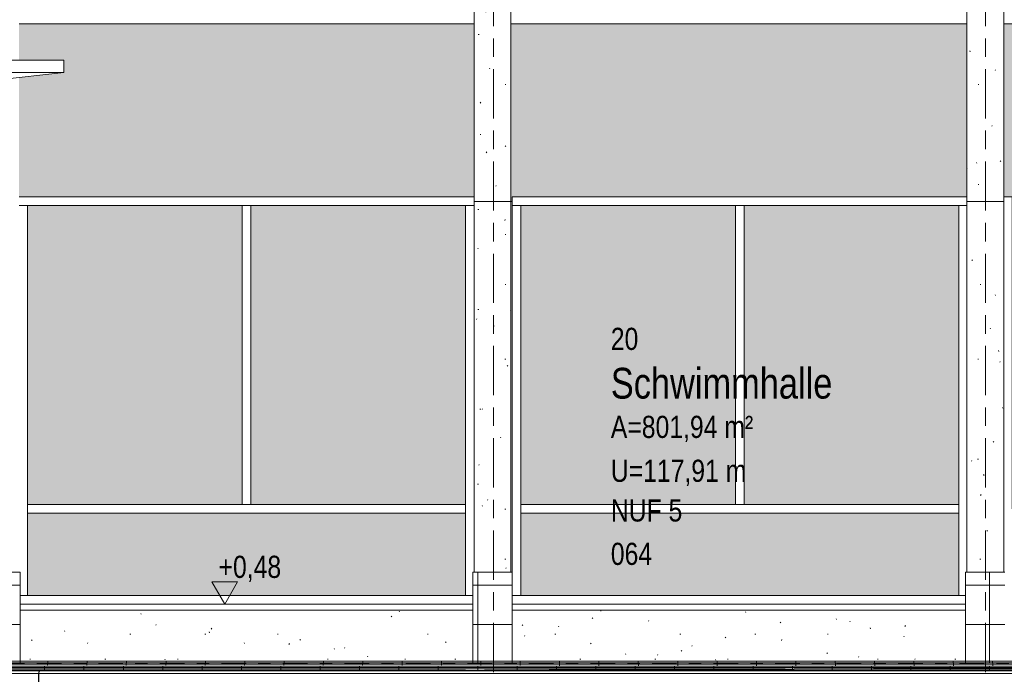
# Model space of a CAD drawing. Header units: metres. Extents: x -32 to 170, y -15 to 869.
# Tile 21 of 66: x -11.87 to -3.87, y -2.89 to 2.43. Entities that reach past the tile are written whole.
import ezdxf

# ---------------------------------------------------------------- set-up
doc = ezdxf.new("R2010")
doc.units = ezdxf.units.M
doc.linetypes.add('_Ebene_', pattern=[0.4, 0.2, -0.1, 0, -0.1])
doc.linetypes.add('_Rasterlinie_', pattern=[0.75, 0.4, -0.1, 0.15, -0.1])
for name, color, linetype, lineweight in [('A_Ebenen', 130, 'Continuous', 5), ('A_Fassade', 113, 'Continuous', 5), ('A_Geschossdecken', 7, 'Continuous', 5), ('A_Geschossdecken_Oberflächenschraffur', 7, 'Continuous', 5), ('A_Hoehenkoten', 124, 'Continuous', 5), ('A_Raster', 128, 'Continuous', 5), ('A_Raum-Txt', 16, 'Continuous', 5), ('A_Stuetze-Gr', 151, 'Continuous', 5), ('A_Wand', 244, 'Continuous', 5), ('A_Wände_Oberflächenschraffur', 244, 'Continuous', 5), ('Allgemeines Modell', 7, 'Continuous', 5)]:
    doc.layers.add(name, color=color, linetype=linetype, lineweight=lineweight)
doc.styles.add('Arial', font='arial.ttf', dxfattribs={"width": 0.8, "height": 0.18})
doc.styles.add('Arial_B', font='txt', dxfattribs={"width": 0.8, "height": 0.25})
pattern_1 = [(0, (-9.746, 18.958), (0.813, 0.203), [0.007, -0.603, 0.007, -0.603, -3.251]), (0, (-9.746, 18.958), (0.813, 0.203), [-1.219, 0.007, -1.212, 0.007, -0.603, -1.422]), (0, (-9.746, 18.958), (0.813, 0.203), [-3.048, 0.007, -0.4, 0.007, -1.009]), (120, (-9.441, 19.06), (-0.5823032, 0.6025787), [0.007, -0.603, 0.007, -0.603, -3.251]), (120, (-9.441, 19.06), (-0.5823032, 0.6025787), [-1.219, 0.007, -1.212, 0.007, -0.603, -1.422]), (120, (-9.441, 19.06), (-0.5823032, 0.6025787), [-3.048, 0.007, -0.4, 0.007, -1.009]), (240, (-9.34, 19.466), (-0.2306968, -0.8055787), [0.007, -0.603, 0.007, -0.603, -3.251]), (240, (-9.34, 19.466), (-0.2306968, -0.8055787), [-1.219, 0.007, -1.212, 0.007, -0.603, -1.422]), (240, (-9.34, 19.466), (-0.2306968, -0.8055787), [-3.048, 0.007, -0.4, 0.007, -1.009])]
pattern_2 = [(0, (-9.746, 18.958), (0, 0.32), []), (90, (-9.746, 18.958), (-0.32, 2e-17), [])]
pattern_3 = [(359.998, (-9.747, -3.382), (4.19e-07, 0.012), []), (90, (-9.747, -3.382), (-0.32, 2e-17), [])]
pattern_4 = [(0, (-9.746, -3.379), (0, 0.012), []), (90, (-9.746, -3.379), (-0.32, 2e-17), [])]

# ---------------------------------------------------------------- blocks, each defined once
blk = doc.blocks.new('Rectangular Mullion - 70mm x 160mm-V22-A')
at = {"layer": 'A_Fassade', "color": 250, "lineweight": 9}
for p, q in [((-3.8717, 0.9929), (-3.8017, 0.9929)), ((-3.8017, 0.9929), (-3.8017, -1.5421))]:
    blk.add_line(p, q, dxfattribs=at)
blk = doc.blocks.new('System Panel - Solid-8069820-A')
at = {"layer": 'A_Fassade', "lineweight": 9}
blk.add_hatch(color=10, dxfattribs=at).paths.add_polyline_path([(1.2461, -2.2451), (3.7666, -2.2451), (3.7666, -1.5771), (0.2066, -1.5771), (0.2066, -2.2451), (0.3229, -2.2451)], flags=0)
blk = doc.blocks.new('System Panel - Glazed center-8069937-A')
at = {"layer": 'A_Fassade', "lineweight": 9}
blk.add_hatch(color=10, dxfattribs=at).paths.add_polyline_path([(-5.9805, -1.5071), (-4.2355, -1.5071), (-4.2355, 0.9229), (-5.9805, 0.9229), (-5.9805, 0.5275)], flags=0)
blk = doc.blocks.new('Rectangular Mullion - 70mm x 160mm-8069822-A')
at = {"layer": 'A_Fassade', "color": 250, "lineweight": 9}
for p, q in [((0.1366, 0.9229), (0.1366, 0.9929)), ((1.9866, 0.9929), (0.1366, 0.9929)), ((1.9866, 0.9229), (0.1366, 0.9229))]:
    blk.add_line(p, q, dxfattribs=at)
blk = doc.blocks.new('Rectangular Mullion - 70mm x 160mm-V25-A')
at = {"layer": 'A_Fassade', "color": 250, "lineweight": 9}
for p, q in [((-4.1717, 0.9929), (-6.0155, 0.9929)), ((-4.1717, 0.9229), (-6.0155, 0.9229))]:
    blk.add_line(p, q, dxfattribs=at)
blk = doc.blocks.new('Rectangular Mullion - 70mm x 160mm-V26-A')
at = {"layer": 'A_Fassade', "color": 250, "lineweight": 9}
for p, q in [((-7.8655, -2.3151), (-7.8655, -2.2451)), ((-7.8655, -2.2451), (-6.0155, -2.2451))]:
    blk.add_line(p, q, dxfattribs=at)
blk = doc.blocks.new('Rectangular Mullion - 70mm x 160mm-V27-A')
at = {"layer": 'A_Fassade', "color": 250, "lineweight": 9}
for p, q in [((-7.8655, -1.5421), (-7.8655, -2.2451)), ((-7.7955, -1.5421), (-7.7955, -2.2451)), ((-7.7955, -2.2451), (-7.8655, -2.2451))]:
    blk.add_line(p, q, dxfattribs=at)
blk = doc.blocks.new('Rectangular Mullion - 70mm x 160mm-8069826-A')
at = {"layer": 'A_Fassade', "color": 250, "lineweight": 9}
for p, q in [((0.1366, 0.9229), (0.2066, 0.9229)), ((0.1366, 0.9229), (0.1366, -1.5421)), ((0.2066, 0.9229), (0.2066, -1.5421))]:
    blk.add_line(p, q, dxfattribs=at)
blk = doc.blocks.new('Rectangular Mullion - 70mm x 160mm-V28-A')
at = {"layer": 'A_Fassade', "color": 250, "lineweight": 9}
for p, q in [((-4.2355, 0.9229), (-4.1717, 0.9229)), ((-4.2355, -1.5421), (-4.2355, 0.9229))]:
    blk.add_line(p, q, dxfattribs=at)
blk = doc.blocks.new('Rectangular Mullion - 70mm x 160mm-V29-A')
at = {"layer": 'A_Fassade', "color": 250, "lineweight": 9}
for p, q in [((-4.2355, -2.2451), (-4.2355, -1.5421)), ((-4.1817, -2.2451), (-4.2355, -2.2451))]:
    blk.add_line(p, q, dxfattribs=at)
blk = doc.blocks.new('Rectangular Mullion - 70mm x 160mm-8069829-A')
at = {"layer": 'A_Fassade', "color": 250, "lineweight": 9}
for p, q in [((0.2066, -1.5771), (0.2066, -1.5071)), ((1.9866, -1.5071), (0.2066, -1.5071)), ((1.9866, -1.5771), (0.2066, -1.5771))]:
    blk.add_line(p, q, dxfattribs=at)
blk = doc.blocks.new('Rectangular Mullion - 70mm x 160mm-8069830-A')
at = {"layer": 'A_Fassade', "color": 250, "lineweight": 9}
for p, q in [((1.9516, 0.9229), (2.0216, 0.9229)), ((1.9516, 0.9229), (1.9516, -1.5071)), ((2.0216, 0.9229), (2.0216, -1.5071)), ((2.0216, -1.5071), (1.9516, -1.5071))]:
    blk.add_line(p, q, dxfattribs=at)
blk = doc.blocks.new('Rectangular Mullion - 70mm x 160mm-V30-A')
at = {"layer": 'A_Fassade', "color": 250, "lineweight": 9}
blk.add_line((-6.0155, -2.2451), (-4.1817, -2.2451), dxfattribs=at)
blk = doc.blocks.new('Rectangular Mullion - 70mm x 160mm-8069832-A')
at = {"layer": 'A_Fassade', "color": 250, "lineweight": 9}
for p, q in [((3.7666, -1.5071), (1.9866, -1.5071)), ((3.7666, -1.5071), (3.7666, -1.5771)), ((3.7666, -1.5771), (1.9866, -1.5771))]:
    blk.add_line(p, q, dxfattribs=at)
blk = doc.blocks.new('Rectangular Mullion - 70mm x 160mm-V31-A')
at = {"layer": 'A_Fassade', "color": 250, "lineweight": 9}
for p, q in [((-10.0266, 0.9929), (-11.8745, 0.9929)), ((-10.0266, 0.9229), (-11.8745, 0.9229))]:
    blk.add_line(p, q, dxfattribs=at)
blk = doc.blocks.new('Rectangular Mullion - 70mm x 160mm-V32-A')
at = {"layer": 'A_Fassade', "color": 250, "lineweight": 9}
for p, q in [((-8.1766, 0.9929), (-10.0266, 0.9929)), ((-8.1766, 0.9229), (-10.0266, 0.9229))]:
    blk.add_line(p, q, dxfattribs=at)
blk = doc.blocks.new('Rectangular Mullion - 70mm x 160mm-V33-A')
at = {"layer": 'A_Fassade', "color": 250, "lineweight": 9}
blk.add_line((-11.8645, -2.2451), (-10.0266, -2.2451), dxfattribs=at)
blk = doc.blocks.new('Rectangular Mullion - 70mm x 160mm-V34-A')
at = {"layer": 'A_Fassade', "color": 250, "lineweight": 9}
for p, q in [((-11.8066, -1.5421), (-11.8066, -2.2451)), ((-11.8066, -2.2451), (-11.8645, -2.2451))]:
    blk.add_line(p, q, dxfattribs=at)
blk = doc.blocks.new('Rectangular Mullion - 70mm x 160mm-V35-A')
at = {"layer": 'A_Fassade', "color": 250, "lineweight": 9}
for p, q in [((-11.8745, 0.9229), (-11.8066, 0.9229)), ((-11.8066, 0.9229), (-11.8066, -1.5421))]:
    blk.add_line(p, q, dxfattribs=at)
blk = doc.blocks.new('Rectangular Mullion - 70mm x 160mm-V36-A')
at = {"layer": 'A_Fassade', "color": 250, "lineweight": 9}
for p, q in [((-8.2466, 0.9229), (-8.1766, 0.9229)), ((-8.2466, -1.5421), (-8.2466, 0.9229))]:
    blk.add_line(p, q, dxfattribs=at)
blk = doc.blocks.new('Rectangular Mullion - 70mm x 160mm-V37-A')
at = {"layer": 'A_Fassade', "color": 250, "lineweight": 9}
for p, q in [((-8.2466, -2.2451), (-8.2466, -1.5421)), ((-8.1866, -2.2451), (-8.2466, -2.2451))]:
    blk.add_line(p, q, dxfattribs=at)
blk = doc.blocks.new('Rectangular Mullion - 70mm x 160mm-V38-A')
at = {"layer": 'A_Fassade', "color": 250, "lineweight": 9}
blk.add_line((-10.0266, -2.2451), (-8.1866, -2.2451), dxfattribs=at)
blk = doc.blocks.new('Floors 1 - Floors 1-8100432-A')
at = {"layer": 'A_Geschossdecken', "color": 250, "lineweight": 9}
for p, q in [((-11.7036, -2.859), (-12.4973, -2.859)), ((-12.4852, -2.8801), (-11.7154, -2.8801)), ((-11.7154, -2.8801), (-11.7152, -2.8801)), ((-11.7152, -2.8801), (0.2563, -2.8801)), ((-11.7034, -2.859), (-11.7036, -2.859)), ((0.2444, -2.859), (-11.7034, -2.859))]:
    blk.add_line(p, q, dxfattribs=at)
for points in [[(-11.7154, -2.8801), (-11.7154, -2.8778), (-11.7149, -2.8733), (-11.7126, -2.8668), (-11.7101, -2.863), (-11.7086, -2.8613)], [(-11.7152, -2.8801), (-11.7152, -2.8778), (-11.7147, -2.8733), (-11.7124, -2.8668), (-11.7099, -2.863), (-11.7084, -2.8613)], [(-11.7044, -2.859), (-11.7041, -2.859), (-11.7039, -2.859), (-11.7036, -2.859)], [(-11.7036, -2.859), (-11.7033, -2.859), (-11.703, -2.859), (-11.7028, -2.859)], [(-11.7034, -2.859), (-11.7031, -2.859), (-11.7029, -2.859), (-11.7026, -2.859)]]:
    blk.add_open_spline(points, degree=3, dxfattribs=at)
for points, knots in [([(-11.7086, -2.8613), (-11.7082, -2.8609), (-11.7076, -2.8603), (-11.7067, -2.8598), (-11.7062, -2.8595), (-11.706, -2.8594)], [0, 0, 0, 0, 0.1666667, 0.25, 0.3333333, 0.3333333, 0.3333333, 0.3333333]), ([(-11.7084, -2.8613), (-11.708, -2.8609), (-11.7074, -2.8603), (-11.7065, -2.8598), (-11.7058, -2.8594), (-11.705, -2.8592), (-11.7042, -2.859), (-11.7037, -2.859), (-11.7034, -2.859)], [0, 0, 0, 0, 0.1666667, 0.25, 0.3333333, 0.4166667, 0.5, 0.5833333, 0.5833333, 0.5833333, 0.5833333])]:
    blk.add_open_spline(points, degree=3, knots=knots, dxfattribs=at)
blk = doc.blocks.new('Allgemeines Modell 1 - Allgemeines Modell 1-8102343-A')
at = {"layer": 'Allgemeines Modell', "color": 250, "lineweight": 9}
for p, q in [((-14.7435, 4.1434), (-15.1979, 1.0249)), ((-14.8004, 1.0249), (-14.4976, 4.1434)), ((-14.4976, 4.1434), (-14.7435, 4.1434)), ((-16.0828, 3.1526), (-16.3828, 3.1526)), ((-16.3828, 3.1526), (-16.1661, 1.0247)), ((-15.7675, 1.0249), (-16.0828, 3.1526)), ((-17.5003, 2.1049), (-16.2761, 2.1049)), ((-17.5003, 2.0049), (-17.5003, 2.1049)), ((-15.9275, 2.1049), (-15.0405, 2.1049)), ((-14.6955, 2.1049), (-11.5103, 2.1049)), ((-11.5103, 2.1049), (-11.5103, 2.0049)), ((-16.2659, 2.0049), (-17.5003, 2.0049)), ((-16.2472, 1.8209), (-17.5003, 2.0049)), ((-17.5003, 2.0049), (-16.2659, 2.0049)), ((-15.0551, 2.0049), (-15.9127, 2.0049)), ((-15.9127, 2.0049), (-15.0551, 2.0049)), ((-11.5103, 2.0049), (-14.7052, 2.0049)), ((-14.7052, 2.0049), (-11.5103, 2.0049)), ((-14.6566, 1.6549), (-11.5103, 2.0049)), ((-15.1166, 1.6549), (-15.8774, 1.7666)), ((-15.1061, 1.6549), (-15.1166, 1.6549)), ((-14.6566, 1.6549), (-14.7392, 1.6549)), ((-16.1621, 0.9851), (-16.1153, 0.5249)), ((-15.6934, 0.5248), (-15.7615, 0.9849)), ((-15.2038, 0.9849), (-15.2708, 0.5249)), ((-14.8489, 0.5249), (-14.8043, 0.9849)), ((-16.1122, 0.4949), (-16.0745, 0.1249)), ((-15.6341, 0.1249), (-15.6889, 0.4949)), ((-15.2752, 0.4949), (-15.3291, 0.1249)), ((-14.8878, 0.1249), (-14.8518, 0.4949)), ((-17.4766, 0.1249), (-12.2332, 0.1249)), ((-17.4766, 0.0249), (-17.4766, 0.1249)), ((-12.2332, 0.1249), (-12.2332, 0.0249)), ((-12.2332, 0.0249), (-17.4766, 0.0249)), ((-17.4766, 0.0249), (-12.2332, 0.0249)), ((-17.4766, 0.0249), (-15.1337, -0.3551)), ((-15.0837, -0.3551), (-12.2332, 0.0249)), ((-16.0406, -0.208), (-15.8467, -2.1132)), ((-15.4897, -0.8493), (-15.5735, -0.2838)), ((-15.3929, -0.3131), (-15.4711, -0.8493)), ((-15.0837, -0.3551), (-15.1337, -0.3551)), ((-15.1051, -2.1132), (-14.9324, -0.3349)), ((-15.4711, -0.8493), (-15.4897, -0.8493))]:
    blk.add_line(p, q, dxfattribs=at)
blk = doc.blocks.new('FP_72-A')
at = {"layer": 'A_Geschossdecken_Oberflächenschraffur', "color": 9}
for p, q in [((-14.0569, -2.7795), (-3.0829, -2.7796)), ((-14.0569, -2.7795), (-3.0829, -2.7796)), ((-14.0569, -2.7917), (-1.0117, -2.7919)), ((-14.0569, -2.7917), (-1.0117, -2.7919)), ((-11.6435, -2.8132), (-11.64, -2.778)), ((-11.6435, -2.8132), (-11.64, -2.778)), ((-11.3233, -2.8132), (-11.3201, -2.778)), ((-11.3233, -2.8132), (-11.3201, -2.778)), ((-11.0031, -2.8133), (-11.0002, -2.778)), ((-11.0031, -2.8133), (-11.0002, -2.778)), ((-10.6829, -2.8133), (-10.6803, -2.778)), ((-10.6829, -2.8133), (-10.6803, -2.778)), ((-10.3628, -2.8133), (-10.3604, -2.778)), ((-10.3628, -2.8133), (-10.3604, -2.778)), ((-10.0426, -2.8133), (-10.0405, -2.778)), ((-10.0426, -2.8133), (-10.0405, -2.778)), ((-9.7224, -2.8133), (-9.7206, -2.778)), ((-9.7224, -2.8133), (-9.7206, -2.778)), ((-9.4023, -2.8133), (-9.4007, -2.778)), ((-9.4023, -2.8133), (-9.4007, -2.778)), ((-9.0821, -2.8133), (-9.0808, -2.778)), ((-9.0821, -2.8133), (-9.0808, -2.778)), ((-8.7619, -2.8133), (-8.7609, -2.778)), ((-8.7619, -2.8133), (-8.7609, -2.778)), ((-8.4417, -2.8133), (-8.441, -2.778)), ((-8.4417, -2.8133), (-8.441, -2.778)), ((-8.1216, -2.8133), (-8.1211, -2.779)), ((-8.1216, -2.8133), (-8.1211, -2.779)), ((-7.8014, -2.8133), (-7.8011, -2.7781)), ((-7.8014, -2.8133), (-7.8011, -2.7781)), ((-7.4812, -2.8134), (-7.4812, -2.7781)), ((-7.4812, -2.8134), (-7.4812, -2.7781)), ((-7.1611, -2.8134), (-7.1613, -2.7781)), ((-7.1611, -2.8134), (-7.1613, -2.7781)), ((-6.8409, -2.8134), (-6.8414, -2.7781)), ((-6.8409, -2.8134), (-6.8414, -2.7781)), ((-6.5207, -2.8134), (-6.5215, -2.7781)), ((-6.5207, -2.8134), (-6.5215, -2.7781)), ((-6.2005, -2.8134), (-6.2016, -2.7781)), ((-6.2005, -2.8134), (-6.2016, -2.7781)), ((-5.8804, -2.8134), (-5.8817, -2.7781)), ((-5.8804, -2.8134), (-5.8817, -2.7781)), ((-5.5602, -2.8134), (-5.5618, -2.7781)), ((-5.5602, -2.8134), (-5.5618, -2.7781)), ((-5.24, -2.8134), (-5.2419, -2.7781)), ((-5.24, -2.8134), (-5.2419, -2.7781)), ((-4.9198, -2.8134), (-4.922, -2.7781)), ((-4.9198, -2.8134), (-4.922, -2.7781)), ((-4.5997, -2.8134), (-4.6021, -2.7781)), ((-4.5997, -2.8134), (-4.6021, -2.7781)), ((-4.2795, -2.8134), (-4.2822, -2.7781)), ((-4.2795, -2.8134), (-4.2822, -2.7781)), ((-3.9593, -2.8135), (-3.9622, -2.7791)), ((-3.9593, -2.8135), (-3.9622, -2.7791)), ((-14.0569, -2.804), (-1.008, -2.8043)), ((-14.0569, -2.804), (-1.008, -2.8043))]:
    blk.add_line(p, q, dxfattribs=at)
blk = doc.blocks.new('Höhenkoten - leer-6237472-A')
at = {"layer": 'A_Hoehenkoten'}
for p, q in [((-22.0251, -3.4351), (-21.8172, -3.4351)), ((-21.9212, -3.6151), (-22.0251, -3.4351)), ((-21.9212, -3.6151), (-21.8172, -3.4351))]:
    blk.add_line(p, q, dxfattribs=at)

msp = doc.modelspace()

# ---------------------------------------------------------------- hatches: boundary and pattern name
at = {"layer": 'A_Geschossdecken_Oberflächenschraffur'}
h = msp.add_hatch(dxfattribs=at)
h.set_pattern_fill('FP_41', color=9, style=0, pattern_type=2)
h.set_pattern_definition(pattern_3)
h.paths.add_polyline_path([(-13.9725, -2.8801), (-13.5319, -2.8781), (-13.5037, -2.859), (-13.5005, -2.859), (-13.0631, -2.859), (-11.7072, -2.8601), (-11.7086, -2.8613), (-11.7072, -2.8602), (-11.7042, -2.859), (-9.3487, -2.859), (-1.0618, -2.821), (-14.0567, -2.8209), (-13.9863, -2.8704)], flags=0)
h = msp.add_hatch(dxfattribs=at)
h.set_pattern_fill('FP_41', color=9, style=0, pattern_type=2)
h.set_pattern_definition(pattern_3)
h.paths.add_polyline_path([(-13.9725, -2.8801), (-13.5319, -2.8781), (-13.5037, -2.859), (-13.5005, -2.859), (-13.0631, -2.859), (-11.7072, -2.8601), (-11.7086, -2.8613), (-11.7072, -2.8602), (-11.7042, -2.859), (-9.3487, -2.859), (-1.0618, -2.821), (-14.0567, -2.8209), (-13.9863, -2.8704)], flags=0)
h = msp.add_hatch(dxfattribs=at)
h.set_pattern_fill('FP_53', color=9, style=0, pattern_type=2)
h.set_pattern_definition(pattern_4)
h.paths.add_polyline_path([(-13.5347, -2.8801), (-13.5319, -2.8781), (-13.9725, -2.8801), (-13.6127, -2.8801)], flags=0)
h.paths.add_polyline_path([(12.0478, -2.8801), (11.5787, -2.878), (11.5817, -2.8801), (12.0327, -2.8801)], flags=0)
h.paths.add_polyline_path([(-11.7154, -2.8801), (-11.7152, -2.8801), (-11.7152, -2.8784)], flags=0)
h.paths.add_polyline_path([(1.021, -2.8801), (1.0212, -2.8801), (1.022, -2.8733), (1.0243, -2.867), (1.0306, -2.8594), (1.0322, -2.859), (7.3935, -2.859), (-1.0618, -2.8213), (-9.3487, -2.859), (1.0292, -2.8601), (1.0278, -2.8613), (1.0239, -2.8676), (1.0217, -2.8741), (1.0212, -2.8784)], flags=0)
h = msp.add_hatch(dxfattribs=at)
h.set_pattern_fill('FP_53', color=9, style=0, pattern_type=2)
h.set_pattern_definition(pattern_4)
h.paths.add_polyline_path([(-13.5347, -2.8801), (-13.5319, -2.8781), (-13.9725, -2.8801), (-13.6127, -2.8801)], flags=0)
h.paths.add_polyline_path([(12.0478, -2.8801), (11.5787, -2.878), (11.5817, -2.8801), (12.0327, -2.8801)], flags=0)
h.paths.add_polyline_path([(-11.7154, -2.8801), (-11.7152, -2.8801), (-11.7152, -2.8784)], flags=0)
h.paths.add_polyline_path([(1.021, -2.8801), (1.0212, -2.8801), (1.022, -2.8733), (1.0243, -2.867), (1.0306, -2.8594), (1.0322, -2.859), (7.3935, -2.859), (-1.0618, -2.8213), (-9.3487, -2.859), (1.0292, -2.8601), (1.0278, -2.8613), (1.0239, -2.8676), (1.0217, -2.8741), (1.0212, -2.8784)], flags=0)
at = {"layer": 'A_Stuetze-Gr'}
h = msp.add_hatch(dxfattribs=at)
h.set_pattern_fill('FP_1', style=0, pattern_type=2)
h.set_pattern_definition(pattern_1)
h.paths.add_polyline_path([(-7.8766, 0.9549), (-7.8766, 6.1449), (-8.1766, 6.1449), (-8.1766, 0.9549)], flags=0)
h = msp.add_hatch(dxfattribs=at)
h.set_pattern_fill('FP_1', style=0, pattern_type=2)
h.set_pattern_definition(pattern_1)
h.paths.add_polyline_path([(-3.8717, 0.9549), (-3.8717, 6.1449), (-4.1717, 6.1449), (-4.1717, 0.9549)], flags=0)
h = msp.add_hatch(dxfattribs=at)
h.set_pattern_fill('FP_1', style=0, pattern_type=2)
h.set_pattern_definition(pattern_1)
h.paths.add_polyline_path([(-7.8766, -2.0551), (-7.8766, 0.9549), (-8.1766, 0.9549), (-8.1766, -2.0551), (-7.9856, -2.0551)], flags=0)
h = msp.add_hatch(dxfattribs=at)
h.set_pattern_fill('FP_1', style=0, pattern_type=2)
h.set_pattern_definition(pattern_1)
h.paths.add_polyline_path([(-4.1717, -2.0551), (-3.8717, -2.0551), (-3.8717, 0.9549), (-4.1717, 0.9549), (-4.1717, -1.2449)], flags=0)
at = {"layer": 'A_Wände_Oberflächenschraffur'}
h = msp.add_hatch(dxfattribs=at)
h.set_pattern_fill('FP_1', style=0, pattern_type=2)
h.set_pattern_definition(pattern_1)
h.paths.add_polyline_path([(-13.0631, 0.9549), (-12.7816, 0.9549), (-12.7816, 0.9849), (-14.3441, 0.9849), (-14.3441, 0.9549), (-13.5247, 0.9549)], flags=0)
h.paths.add_polyline_path([(-16.7572, 0.9549), (-16.3156, 0.9549), (-16.3156, 0.9849), (-16.7572, 0.9849)], flags=0)
h.paths.add_polyline_path([(-12.6015, 0.9549), (-12.1745, 0.9549), (-12.1745, 1.931), (-14.6566, 1.6549), (-14.7392, 1.6549), (-14.8004, 1.0249), (-12.7566, 1.0242), (-12.7566, 0.9849), (-12.7456, 0.9849), (-12.7456, 0.9549)], flags=0)
h.paths.add_polyline_path([(-7.8766, 0.9549), (-7.8655, 0.9549), (-7.8655, 0.9929), (-4.1717, 0.9929), (-4.1717, 2.3986), (-7.8766, 2.3986), (-7.8766, 0.9929)], flags=0)
h.paths.add_polyline_path([(12.7255, 0.9549), (12.7255, 6.1449), (12.7178, 6.1449), (12.7178, 2.3986), (8.1316, 2.3986), (8.1316, 0.9549), (12.7155, 0.9549)], flags=0)
h.paths.add_polyline_path([(-16.2906, 0.9549), (-16.159, 0.9549), (-16.1621, 0.9849), (-16.2906, 0.9849)], flags=0)
h.paths.add_polyline_path([(-15.4122, 0.9549), (-15.2081, 0.9549), (-15.2038, 0.9849), (-15.7615, 0.9849), (-15.7571, 0.9549), (-15.4897, 0.9549)], flags=0)
h.paths.add_polyline_path([(4.1398, 0.9549), (4.1398, 0.9929), (7.8316, 0.9929), (7.8316, 2.3986), (4.1316, 2.3986), (4.1316, 0.9549)], flags=0)
h.paths.add_polyline_path([(-14.3691, 0.9549), (-14.3691, 0.9849), (-14.5031, 0.9849), (-14.5031, 0.9549), (-14.4479, 0.9549)], flags=0)
h.paths.add_polyline_path([(-14.8072, 0.9549), (-14.5281, 0.9549), (-14.5281, 0.9849), (-14.8043, 0.9849)], flags=0)
h.paths.add_polyline_path([(0.1366, 0.9549), (0.1366, 0.9929), (3.8316, 0.9929), (3.8316, 2.3986), (0.1283, 2.3986), (0.1283, 0.9549)], flags=0)
h.paths.add_polyline_path([(-0.1817, 0.9549), (-0.1717, 0.9549), (-0.1717, 2.3986), (-3.8717, 2.3986), (-3.8717, 0.9929), (-0.1817, 0.9929)], flags=0)
h.paths.add_polyline_path([(-11.6783, 0.9929), (-8.1766, 0.9929), (-8.1766, 2.3986), (-11.8745, 2.3986), (-11.8745, 2.1049), (-11.5103, 2.1049), (-11.5103, 2.0049), (-11.8745, 1.9644), (-11.8745, 0.9929)], flags=0)
h.paths.add_polyline_path([(-16.2942, 1.0249), (-16.1662, 1.0249), (-16.2472, 1.8209), (-16.7572, 1.8958), (-16.7572, 1.0249), (-16.7558, 1.0249)], flags=0)
h.paths.add_polyline_path([(-15.371, 1.0249), (-15.1979, 1.0249), (-15.1061, 1.6549), (-15.1166, 1.6549), (-15.8774, 1.7666), (-15.7675, 1.0249), (-15.4897, 1.0249)], flags=0)
h.paths.add_polyline_path([(-13.5247, 2.1049), (-12.1745, 2.1049), (-12.1745, 2.3986), (-13.8743, 2.3986), (-13.8743, 2.1049)], flags=0)
h.paths.add_polyline_path([(-16.7572, 2.1049), (-16.2761, 2.1049), (-16.306, 2.3986), (-16.7572, 2.3986), (-16.7572, 2.2999)], flags=0)
h.paths.add_polyline_path([(-13.9028, 2.1049), (-13.9028, 2.3986), (-14.667, 2.3986), (-14.6955, 2.1049), (-14.4479, 2.1049)], flags=0)
h.paths.add_polyline_path([(-15.7528, 2.1049), (-15.7528, 2.3986), (-15.971, 2.3986), (-15.9275, 2.1049), (-15.825, 2.1049)], flags=0)
h.paths.add_polyline_path([(-15.7243, 2.1049), (-15.0405, 2.1049), (-14.9977, 2.3986), (-15.7243, 2.3986), (-15.7243, 2.2999)], flags=0)
h = msp.add_hatch(dxfattribs=at)
h.set_pattern_fill('FP_13', color=133, style=0, pattern_type=2)
h.set_pattern_definition(pattern_2)
h.paths.add_polyline_path([(-12.1399, -2.7865), (-11.8645, -2.7865), (-11.8645, -2.0551), (-12.1745, -2.0551), (-12.1745, -2.7865)], flags=0)
h = msp.add_hatch(dxfattribs=at)
h.set_pattern_fill('FP_13', color=133, style=0, pattern_type=2)
h.set_pattern_definition(pattern_2)
h.paths.add_polyline_path([(-12.1399, -2.7865), (-11.8645, -2.7865), (-11.8645, -2.0551), (-12.1745, -2.0551), (-12.1745, -2.7865)], flags=0)
h = msp.add_hatch(dxfattribs=at)
h.set_pattern_fill('FP_13', color=133, style=0, pattern_type=2)
h.set_pattern_definition(pattern_2)
h.paths.add_polyline_path([(-8.1766, -2.7866), (-8.1766, -2.0551), (-8.1866, -2.0551), (-8.1866, -2.7866)], flags=0)
h = msp.add_hatch(dxfattribs=at)
h.set_pattern_fill('FP_13', color=133, style=0, pattern_type=2)
h.set_pattern_definition(pattern_2)
h.paths.add_polyline_path([(-8.1766, -2.7866), (-8.1766, -2.0551), (-8.1866, -2.0551), (-8.1866, -2.7866)], flags=0)
h = msp.add_hatch(dxfattribs=at)
h.set_pattern_fill('FP_13', color=133, style=0, pattern_type=2)
h.set_pattern_definition(pattern_2)
h.paths.add_polyline_path([(-7.8666, -2.7866), (-7.8666, -2.0551), (-8.1766, -2.0551), (-8.1766, -2.7866), (-7.9856, -2.7866)], flags=0)
h = msp.add_hatch(dxfattribs=at)
h.set_pattern_fill('FP_13', color=133, style=0, pattern_type=2)
h.set_pattern_definition(pattern_2)
h.paths.add_polyline_path([(-7.8666, -2.7866), (-7.8666, -2.0551), (-8.1766, -2.0551), (-8.1766, -2.7866), (-7.9856, -2.7866)], flags=0)
h = msp.add_hatch(dxfattribs=at)
h.set_pattern_fill('FP_13', color=133, style=0, pattern_type=2)
h.set_pattern_definition(pattern_2)
h.paths.add_polyline_path([(-4.1717, -2.7866), (-4.1717, -2.0551), (-4.1817, -2.0551), (-4.1817, -2.7866)], flags=0)
h = msp.add_hatch(dxfattribs=at)
h.set_pattern_fill('FP_13', color=133, style=0, pattern_type=2)
h.set_pattern_definition(pattern_2)
h.paths.add_polyline_path([(-4.1717, -2.7866), (-4.1717, -2.0551), (-4.1817, -2.0551), (-4.1817, -2.7866)], flags=0)
h = msp.add_hatch(dxfattribs=at)
h.set_pattern_fill('FP_13', color=133, style=0, pattern_type=2)
h.set_pattern_definition(pattern_2)
h.paths.add_polyline_path([(-3.8617, -2.7866), (-3.8617, -2.0551), (-4.1717, -2.0551), (-4.1717, -2.7866), (-3.9691, -2.7866)], flags=0)
h = msp.add_hatch(dxfattribs=at)
h.set_pattern_fill('FP_13', color=133, style=0, pattern_type=2)
h.set_pattern_definition(pattern_2)
h.paths.add_polyline_path([(-3.8617, -2.7866), (-3.8617, -2.0551), (-4.1717, -2.0551), (-4.1717, -2.7866), (-3.9691, -2.7866)], flags=0)
h = msp.add_hatch(dxfattribs=at)
h.set_pattern_fill('FP_1', style=0, pattern_type=2)
h.set_pattern_definition(pattern_1)
h.paths.add_polyline_path([(-8.1866, -2.7855), (-8.1866, -2.3651), (-11.8645, -2.3651), (-11.8645, -2.7855), (-8.5885, -2.7855)], flags=0)
h = msp.add_hatch(dxfattribs=at)
h.set_pattern_fill('FP_1', style=0, pattern_type=2)
h.set_pattern_definition(pattern_1)
h.paths.add_polyline_path([(-4.1817, -2.7856), (-4.1817, -2.3651), (-7.8666, -2.3651), (-7.8666, -2.7856), (-4.2929, -2.7856)], flags=0)

# ---------------------------------------------------------------- linework, layer by layer
at = {"layer": 'A_Ebenen', "color": 170, "linetype": '_Ebene_', "lineweight": 9}
msp.add_line((21.9701, -2.7951), (-24.9286, -2.7951), dxfattribs=at)
at = {"layer": 'A_Geschossdecken', "color": 250, "lineweight": 9}
for p, q in [((-11.8645, -2.3151), (-8.1866, -2.3151)), ((-7.8666, -2.3151), (-4.1817, -2.3151)), ((-8.1866, -2.3651), (-11.8645, -2.3651)), ((-14.0569, -2.8207), (-1.0051, -2.821)), ((1.021, -2.8801), (-14.001, -2.8801)), ((-11.7154, -2.8801), (-11.7154, -3.1601)), ((-11.7152, -3.1601), (-11.7152, -2.8801)), ((-9.3487, -2.859), (-1.0051, -2.821))]:
    msp.add_line(p, q, dxfattribs=at)
at = {"layer": 'A_Raster', "linetype": '_Rasterlinie_', "lineweight": 9}
for p, q in [((-8.0184, -14.8682), (-8.0184, 14.615)), ((-4.0184, -14.8682), (-4.0184, 14.615))]:
    msp.add_line(p, q, dxfattribs=at)
at = {"layer": 'A_Stuetze-Gr', "color": 250, "lineweight": 9}
for p, q in [((-8.1766, 0.9549), (-8.1766, 6.1449)), ((-7.8766, 6.1449), (-7.8766, 0.9549)), ((-4.1717, 0.9549), (-4.1717, 6.1449)), ((-3.8717, 6.1449), (-3.8717, 0.9549)), ((-8.1766, 0.9549), (-7.8766, 0.9549)), ((-8.1766, -2.0551), (-8.1766, 0.9549)), ((-7.8766, 0.9549), (-8.1766, 0.9549)), ((-7.8766, 0.9549), (-7.8766, -2.0551)), ((-4.1717, 0.9549), (-3.8717, 0.9549)), ((-4.1717, -2.0551), (-4.1717, 0.9549)), ((-3.8717, 0.9549), (-4.1717, 0.9549)), ((-3.8717, 0.9549), (-3.8717, -2.0551))]:
    msp.add_line(p, q, dxfattribs=at)
at = {"layer": 'A_Wand', "color": 250, "lineweight": 9}
for p, q in [((-8.1766, 2.3986), (-11.8745, 2.3986)), ((-4.1717, 2.3986), (-7.8766, 2.3986)), ((-0.1717, 2.3986), (-3.8717, 2.3986)), ((-7.8766, 0.9549), (-7.8655, 0.9549)), ((-11.8645, -2.0551), (-12.1845, -2.0551)), ((-11.8645, -2.7865), (-11.8645, -2.0551)), ((-8.1866, -2.7866), (-8.1866, -2.0551)), ((-7.8666, -2.0551), (-8.1866, -2.0551)), ((-7.8666, -2.7866), (-7.8666, -2.0551)), ((-4.1817, -2.7866), (-4.1817, -2.0551)), ((-3.8617, -2.0551), (-4.1817, -2.0551)), ((-4.1817, -2.3651), (-7.8666, -2.3651))]:
    msp.add_line(p, q, dxfattribs=at)

# ---------------------------------------------------------------- block references
at = {"layer": 'A_Fassade', "color": 250, "lineweight": 9}
for name, p in [('Rectangular Mullion - 70mm x 160mm-V31-A', (0, 0)), ('Rectangular Mullion - 70mm x 160mm-V32-A', (0, 0)), ('Rectangular Mullion - 70mm x 160mm-8069822-A', (-8.0021, 0)), ('Rectangular Mullion - 70mm x 160mm-V25-A', (0, 0)), ('Rectangular Mullion - 70mm x 160mm-V22-A', (0, 0)), ('Rectangular Mullion - 70mm x 160mm-V35-A', (0, 0)), ('System Panel - Glazed center-8069937-A', (-5.8261, 0)), ('Rectangular Mullion - 70mm x 160mm-8069830-A', (-12.0132, 0)), ('System Panel - Glazed center-8069937-A', (-4.0111, 0)), ('Rectangular Mullion - 70mm x 160mm-V36-A', (0, 0)), ('Rectangular Mullion - 70mm x 160mm-8069826-A', (-8.0021, 0)), ('System Panel - Glazed center-8069937-A', (-1.815, 0)), ('Rectangular Mullion - 70mm x 160mm-8069830-A', (-8.0021, 0)), ('System Panel - Glazed center-8069937-A', (0, 0)), ('Rectangular Mullion - 70mm x 160mm-V28-A', (0, 0)), ('Rectangular Mullion - 70mm x 160mm-8069829-A', (-12.0132, 0)), ('Rectangular Mullion - 70mm x 160mm-8069832-A', (-12.0132, 0)), ('Rectangular Mullion - 70mm x 160mm-8069829-A', (-8.0021, 0)), ('Rectangular Mullion - 70mm x 160mm-8069832-A', (-8.0021, 0)), ('Rectangular Mullion - 70mm x 160mm-V34-A', (0, 0)), ('System Panel - Solid-8069820-A', (-12.0132, 0)), ('Rectangular Mullion - 70mm x 160mm-V37-A', (0, 0)), ('Rectangular Mullion - 70mm x 160mm-V27-A', (0, 0)), ('System Panel - Solid-8069820-A', (-8.0021, 0)), ('Rectangular Mullion - 70mm x 160mm-V29-A', (0, 0)), ('Rectangular Mullion - 70mm x 160mm-V33-A', (0, 0)), ('Rectangular Mullion - 70mm x 160mm-V38-A', (0, 0)), ('Rectangular Mullion - 70mm x 160mm-V26-A', (0, 0)), ('Rectangular Mullion - 70mm x 160mm-V30-A', (0, 0))]:
    msp.add_blockref(name, p, dxfattribs=at)
at = {"layer": 'A_Geschossdecken', "color": 250, "lineweight": 9}
for name in ['FP_72-A', 'Floors 1 - Floors 1-8100432-A']:
    msp.add_blockref(name, (0, 0), dxfattribs=at)
at = {"layer": 'A_Hoehenkoten'}
msp.add_blockref('Höhenkoten - leer-6237472-A', (11.7185, 1.3), dxfattribs=at)
at = {"layer": 'Allgemeines Modell', "color": 250, "lineweight": 9}
msp.add_blockref('Allgemeines Modell 1 - Allgemeines Modell 1-8102343-A', (0, 0), dxfattribs=at)

# ---------------------------------------------------------------- texts
at = {"layer": 'A_Hoehenkoten', "insert": (-10.2533, -1.9229), "char_height": 0.18, "width": 0.601593, "attachment_point": 1, "line_spacing_factor": 0.941778, "style": 'Arial'}
msp.add_mtext('+0,48', dxfattribs=at)
at = {"layer": 'A_Raum-Txt', "attachment_point": 1}
for s, insert, char_height, width, style in [('20', (-7.0649, -0.0702), 0.18, 0.269367, 'Arial'), ('Schwimmhalle', (-7.0649, -0.3957), 0.25, 2.360168, 'Arial_B'), ('A=801,94 m²', (-7.0649, -0.7855), 0.18, 1.378902, 'Arial'), ('U=117,91 m', (-7.0649, -1.1422), 0.18, 1.314767, 'Arial'), ('NUF 5', (-7.0649, -1.4648), 0.18, 0.692658, 'Arial'), ('064', (-7.0649, -1.8174), 0.18, 0.40405, 'Arial')]:
    msp.add_mtext(s, dxfattribs=dict(at, insert=insert, char_height=char_height, width=width, style=style))

doc.saveas('drawing.dxf')
